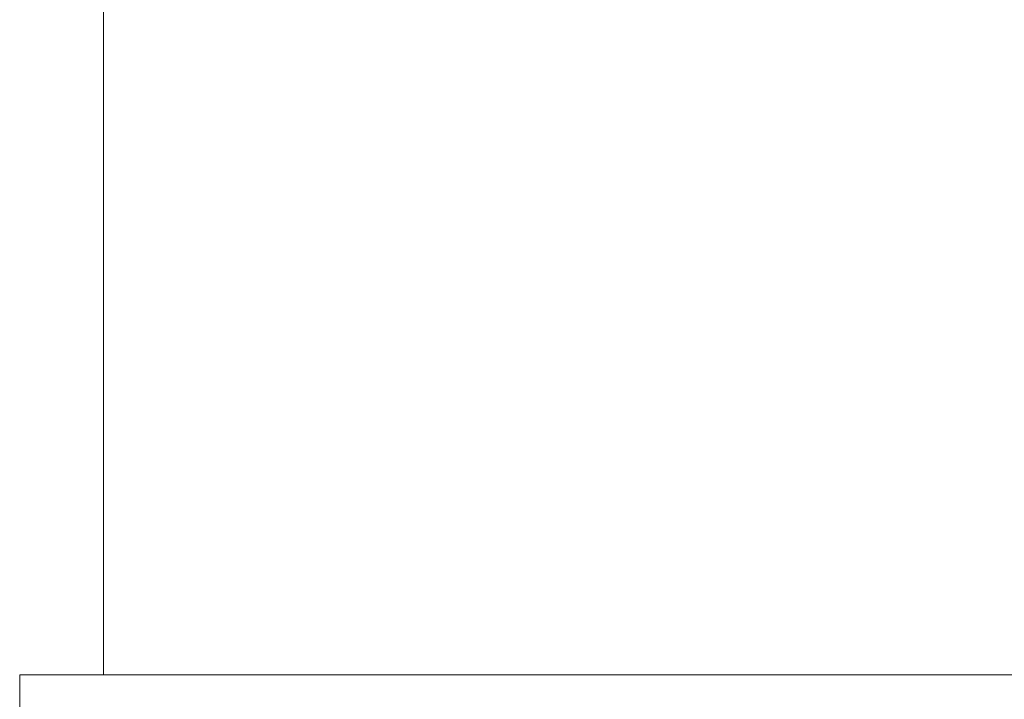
# Model space of a CAD drawing. Header units: metres. Extents: x 3.7 to 90.5, y -1.7 to 14.3.
# Tile 133 of 172: x 51.9 to 55.4, y 1.1 to 3.5. Entities that reach past the tile are written whole.
import ezdxf

# ---------------------------------------------------------------- set-up
doc = ezdxf.new("R2010")
doc.units = ezdxf.units.M
doc.layers.add('A-WALL', color=7, linetype='Continuous', lineweight=18)

# ---------------------------------------------------------------- blocks, each defined once
blk = doc.blocks.new('4 GRE - ESCOLA DE CINEMA E AUDIOVISUAL CINE REX R07_rvt-2-Corte 2')
at = {"layer": 'A-WALL'}
for p, q in [((58.0415, 4.7539), (58.0415, 2.4516)), ((58.0415, 2.4516), (58.0419, 2.4516)), ((58.0419, 2.4516), (58.0419, 1.1757)), ((57.7419, 0.4384), (57.7419, 1.1757)), ((57.7419, 1.1757), (58.0419, 1.1757)), ((64.7419, 1.1757), (58.0419, 1.1757))]:
    blk.add_line(p, q, dxfattribs=at)

msp = doc.modelspace()

# ---------------------------------------------------------------- block references
at = {"lineweight": 5}
msp.add_blockref('4 GRE - ESCOLA DE CINEMA E AUDIOVISUAL CINE REX R07_rvt-2-Corte 2', (-5.888, 0), dxfattribs=at)

doc.saveas('drawing.dxf')
